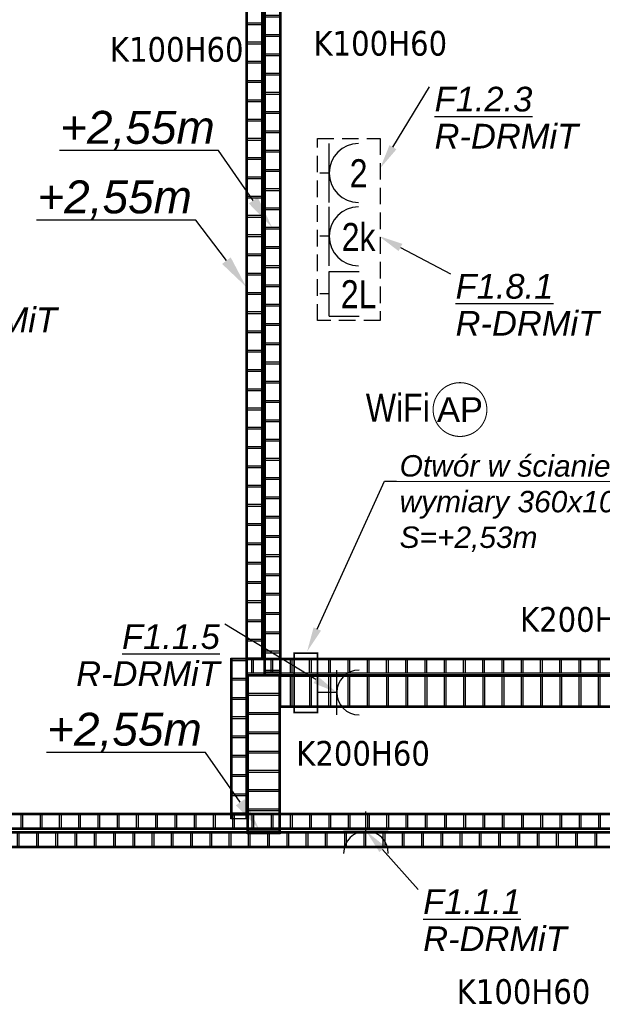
# Model space of a CAD drawing. Header units: millimetres. Extents: x 667417 to 821619, y 904330 to 1017710.
# Tile 5 of 13: x 680983 to 684523, y 910949 to 916930. Entities that reach past the tile are written whole.
import ezdxf
from ezdxf import colors
from ezdxf.entities.mleader import LeaderData, LeaderLine
from ezdxf.enums import TextEntityAlignment as Align
from ezdxf.math import Vec2, Vec3

# ---------------------------------------------------------------- set-up
doc = ezdxf.new("R2010")
doc.units = ezdxf.units.MM
doc.linetypes.add('DASHED', pattern=[0.75, 0.5, -0.25])
for name, color, linetype in [('_IE_Adresacja obwodów', 246, 'Continuous'), ('_IE_Gniazda_230V_IP20', 5, 'Continuous'), ('_IE_Otworowanie', 1, 'Continuous'), ('_IE_Trasy kablowe IE', 150, 'Continuous'), ('_IE_Trasy kablowe IE - Power cable tray', 150, 'Continuous'), ('_IE_Trasy kablowe IE opis', 150, 'Continuous'), ('_IE_Trasy kablowe IT', 94, 'Continuous'), ('_IE_Zestaw_PEL', 5, 'Continuous')]:
    doc.layers.add(name, color=color, linetype=linetype)
doc.layers.add('_IE_otworowanie_opisy', color=10, linetype='Continuous', lineweight=25)
doc.layers.add('_IT_LAN_Gniazdo WIFI', color=104, linetype='Continuous', lineweight=35)
doc.styles.add('ARIAL', font='arial-narrow_[pl.allfont.net].ttf', dxfattribs={"width": 0.8})
doc.styles.add('IE_Koordynacja_tylko trasy$0$Standard', font='arial.ttf')
doc.styles.get("Standard").update_dxf_attribs({"font": 'ARIAL.TTF'})

# ---------------------------------------------------------------- blocks, each defined once
blk = doc.blocks.new('*U912')
at = {"layer": '_IE_Gniazda_230V_IP20', "color": 5}
for p, q in [((-1.997245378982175e-09, 13.57156250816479), (-1.99724105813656e-09, 25.33235650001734)), ((-13.57156250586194, 13.57156250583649), (13.5715625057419, 13.57156250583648))]:
    blk.add_line(p, q, dxfattribs=at)
blk.add_arc((0, 0), 13.5715625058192, 0, 180, dxfattribs=at)
blk = doc.blocks.new('*U938')
at = {"layer": '_IE_Gniazda_230V_IP20', "color": 5}
for p, q in [((-13.57156250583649, -13.57156250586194), (-13.57156250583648, 13.5715625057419)), ((-13.57156250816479, -1.997244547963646e-09), (-25.33235650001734, -1.997239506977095e-09))]:
    blk.add_line(p, q, dxfattribs=at)
blk.add_arc((0, 0), 13.5715625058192, 90, 270, dxfattribs=at)
blk = doc.blocks.new('*U2053')
at = {"layer": '_IE_Zestaw_PEL', "color": 230, "linetype": 'DASHED', "ltscale": 20}
for p, q in [((55.28273173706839, 2.91038304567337e-11), (55.28273173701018, 110.5654634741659)), ((55.28273173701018, 110.5654634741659), (93.40363169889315, 110.5654634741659)), ((93.40363169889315, 110.5654634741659), (93.40363169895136, 2.91038304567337e-11)), ((93.40363169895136, 2.91038304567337e-11), (55.28273173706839, 2.91038304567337e-11))]:
    blk.add_line(p, q, dxfattribs=at)
at = {"layer": '_IE_Zestaw_PEL'}
for p, q in [((62.40456494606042, 71.6589233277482), (62.40456494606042, 107.4878483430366)), ((62.40456494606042, 89.57338583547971), (56.79386166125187, 89.57338583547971)), ((62.40456494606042, 33.23388192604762), (62.40456494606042, 69.06280694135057)), ((62.40456494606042, 51.14834443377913), (56.79386166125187, 51.14834443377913)), ((62.40456494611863, 2.659784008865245), (62.40456494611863, 29.83441107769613)), ((62.40456494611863, 29.83441107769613), (80.695324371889, 29.83441107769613)), ((62.40456494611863, 16.09565900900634), (56.79386166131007, 16.09565900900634)), ((62.40456494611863, 2.659784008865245), (80.695324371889, 2.659784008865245))]:
    blk.add_line(p, q, dxfattribs=at)
for centre in [(80.31902745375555, 89.57338583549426), (80.31902745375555, 51.14834443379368)]:
    blk.add_arc(centre, 17.91446250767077, 90, 270, dxfattribs=at)
at = {"layer": '_IE_Zestaw_PEL', "color": 240, "style": 'ARIAL', "flags": 12}
for tag, p in [('G', (80.31902745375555, 89.57338583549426)), ('K', (80.31902745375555, 51.14834443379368)), ('L', (80.31902745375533, 16.09565900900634))]:
    blk.add_attdef(tag, text='', height=17, dxfattribs=at).set_placement(p, align=Align.MIDDLE)
blk = doc.blocks.new('*U2909')
at = {"layer": '_IT_LAN_Gniazdo WIFI', "color": 94, "linetype": 'ByBlock', "ltscale": 0.2, "const_width": 6.408584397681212}
blk.add_lwpolyline([(0, 163.3928558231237, 0.9999999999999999), (0, -163.3928558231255, 0.9999999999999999)], format="xyb", close=True, dxfattribs=at)
at = {"layer": '_IT_LAN_Gniazdo WIFI', "color": 94, "linetype": 'ByBlock', "ltscale": 0.2, "insert": (0, 0), "char_height": 150, "width": 47.08952451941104, "attachment_point": 5}
blk.add_mtext('AP', dxfattribs=at)
at = {"layer": '_IT_LAN_Gniazdo WIFI', "color": 240, "style": 'ARIAL', "flags": 12}
blk.add_attdef('WIFI', (-189.4038695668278, 177.1900714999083), '', height=170, dxfattribs=at)
blk = doc.blocks.new('*U2924')
h = blk.add_hatch()
h.set_pattern_fill('JIS_LC_8A', color=256, scale=15.00000000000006, angle=45)
h.set_pattern_definition([(90, (-6963.815189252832, 50.00000000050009), (-117, 2.131628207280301e-14), []), (90, (-6953.208587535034, 60.60660171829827), (-117, 2.131628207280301e-14), [])])
h.paths.add_polyline_path([(-9038.510137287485, 91.6666666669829), (9038.510137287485, 91.6666666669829), (9038.510137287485, -91.66666666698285), (-9038.510137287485, -91.66666666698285)])
for points in [[(-9038.510137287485, 100.0000000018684), (9038.5101372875, 100.0000000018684), (9038.5101372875, -99.99999999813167), (-9038.510137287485, -99.99999999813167)], [(-9038.510137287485, 91.6666666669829), (9038.510137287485, 91.6666666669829), (9038.510137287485, -91.66666666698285), (-9038.510137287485, -91.66666666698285)]]:
    blk.add_lwpolyline(points, close=True)
blk = doc.blocks.new('*U2928')
h = blk.add_hatch()
h.set_pattern_fill('JIS_LC_8A', color=256, scale=15.00000000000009, angle=45)
h.set_pattern_definition([(90, (346.4691982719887, 50.00000000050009), (-117, 2.131628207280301e-14), []), (90, (357.0757999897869, 60.60660171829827), (-117, 2.131628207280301e-14), [])])
h.paths.add_polyline_path([(-483.2340948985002, 91.6666666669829), (483.2340948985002, 91.6666666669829), (483.2340948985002, -91.66666666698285), (-483.2340948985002, -91.66666666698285)])
for points in [[(-483.2340948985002, 100.0000000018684), (483.2340948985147, 100.0000000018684), (483.2340948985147, -99.99999999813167), (-483.2340948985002, -99.99999999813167)], [(-483.2340948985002, 91.6666666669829), (483.2340948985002, 91.6666666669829), (483.2340948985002, -91.66666666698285), (-483.2340948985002, -91.66666666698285)]]:
    blk.add_lwpolyline(points, close=True)
blk = doc.blocks.new('*U2929')
h = blk.add_hatch()
h.set_pattern_fill('JIS_LC_8A', color=256, scale=15.0000000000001, angle=45)
h.set_pattern_definition([(90, (2651.084311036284, 5.000870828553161e-10), (-117, 2.131628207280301e-14), []), (90, (2661.690912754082, 10.60660171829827), (-117, 2.131628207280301e-14), [])])
h.paths.add_polyline_path([(-5630.409923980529, 41.66666666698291), (5630.409923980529, 41.66666666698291), (5630.409923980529, -41.66666666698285), (-5630.409923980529, -41.66666666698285)])
for points in [[(-5630.409923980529, 50.00000000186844), (5630.409923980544, 50.00000000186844), (5630.409923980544, -49.99999999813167), (-5630.409923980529, -49.99999999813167)], [(-5630.409923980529, 41.66666666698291), (5630.409923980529, 41.66666666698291), (5630.409923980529, -41.66666666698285), (-5630.409923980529, -41.66666666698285)]]:
    blk.add_lwpolyline(points, close=True)
blk = doc.blocks.new('*U2933')
h = blk.add_hatch()
h.set_pattern_fill('JIS_LC_8A', color=256, scale=15.00000000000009, angle=45)
h.set_pattern_definition([(90, (-1197.580317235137, 5.000870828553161e-10), (-117, 2.131628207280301e-14), []), (90, (-1186.973715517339, 10.60660171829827), (-117, 2.131628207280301e-14), [])])
h.paths.add_polyline_path([(-3233.808676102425, 41.66666666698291), (3233.808676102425, 41.66666666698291), (3233.808676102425, -41.66666666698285), (-3233.808676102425, -41.66666666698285)])
for points in [[(-3233.808676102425, 50.00000000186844), (3233.808676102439, 50.00000000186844), (3233.808676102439, -49.99999999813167), (-3233.808676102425, -49.99999999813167)], [(-3233.808676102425, 41.66666666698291), (3233.808676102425, 41.66666666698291), (3233.808676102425, -41.66666666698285), (-3233.808676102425, -41.66666666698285)]]:
    blk.add_lwpolyline(points, close=True)
blk = doc.blocks.new('*U3265')
h = blk.add_hatch()
h.set_pattern_fill('JIS_LC_8A', color=256, scale=15.00000000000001, angle=45)
h.set_pattern_definition([(90, (5082.27358376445, 1.77635683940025e-13), (-117, 2.131628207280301e-14), []), (90, (5092.880185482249, 10.60660171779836), (-117, 2.131628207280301e-14), [])])
h.paths.add_polyline_path([(-5630.990555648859, 41.66666666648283), (5630.990555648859, 41.66666666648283), (5630.990555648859, -41.66666666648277), (-5630.990555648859, -41.66666666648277)])
for points in [[(-5630.990555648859, 50.00000000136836), (5630.990555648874, 50.00000000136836), (5630.990555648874, -49.99999999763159), (-5630.990555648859, -49.99999999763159)], [(-5630.990555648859, 41.66666666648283), (5630.990555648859, 41.66666666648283), (5630.990555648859, -41.66666666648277), (-5630.990555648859, -41.66666666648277)]]:
    blk.add_lwpolyline(points, close=True)
blk = doc.blocks.new('*U3271')
h = blk.add_hatch()
h.set_pattern_fill('JIS_LC_8A', color=256, scale=15.00000000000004, angle=45)
h.set_pattern_definition([(90, (5285.518762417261, 1.77635683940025e-13), (-117, 2.131628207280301e-14), []), (90, (5296.125364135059, 10.60660171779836), (-117, 2.131628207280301e-14), [])])
h.paths.add_polyline_path([(-488.1572358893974, 41.66666666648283), (488.1572358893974, 41.66666666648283), (488.1572358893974, -41.66666666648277), (-488.1572358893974, -41.66666666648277)])
for points in [[(-488.1572358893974, 50.00000000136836), (488.1572358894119, 50.00000000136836), (488.1572358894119, -49.99999999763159), (-488.1572358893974, -49.99999999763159)], [(-488.1572358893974, 41.66666666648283), (488.1572358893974, 41.66666666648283), (488.1572358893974, -41.66666666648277), (-488.1572358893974, -41.66666666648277)]]:
    blk.add_lwpolyline(points, close=True)
blk = doc.blocks.new('*U3269')
h = blk.add_hatch()
h.set_pattern_fill('JIS_LC_8A', color=256, scale=15.00000000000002, angle=45)
h.set_pattern_definition([(90, (8590.436231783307, 1.77635683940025e-13), (-117, 2.131628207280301e-14), []), (90, (8601.042833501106, 10.60660171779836), (-117, 2.131628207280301e-14), [])])
h.paths.add_polyline_path([(-9139.153203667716, 41.66666666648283), (9139.153203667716, 41.66666666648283), (9139.153203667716, -41.66666666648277), (-9139.153203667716, -41.66666666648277)])
for points in [[(-9139.153203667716, 50.00000000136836), (9139.15320366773, 50.00000000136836), (9139.15320366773, -49.99999999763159), (-9139.153203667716, -49.99999999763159)], [(-9139.153203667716, 41.66666666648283), (9139.153203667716, 41.66666666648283), (9139.153203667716, -41.66666666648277), (-9139.153203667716, -41.66666666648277)]]:
    blk.add_lwpolyline(points, close=True)
blk = doc.blocks.new('*U4600')
h = blk.add_hatch()
h.set_pattern_fill('JIS_LC_8A', color=256, scale=15.00000000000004, angle=45)
h.set_pattern_definition([(90, (2591.756634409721, 1.77635683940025e-13), (-117, 2.131628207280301e-14), []), (90, (2602.363236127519, 10.60660171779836), (-117, 2.131628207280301e-14), [])])
h.paths.add_polyline_path([(-3181.919363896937, 41.66666666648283), (3181.919363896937, 41.66666666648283), (3181.919363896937, -41.66666666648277), (-3181.919363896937, -41.66666666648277)])
for points in [[(-3181.919363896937, 50.00000000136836), (3181.919363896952, 50.00000000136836), (3181.919363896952, -49.99999999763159), (-3181.919363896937, -49.99999999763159)], [(-3181.919363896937, 41.66666666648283), (3181.919363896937, 41.66666666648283), (3181.919363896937, -41.66666666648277), (-3181.919363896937, -41.66666666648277)]]:
    blk.add_lwpolyline(points, close=True)

msp = doc.modelspace()

# ---------------------------------------------------------------- linework, layer by layer
at = {"layer": '_IE_Otworowanie', "color": 1, "const_width": 9.999999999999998}
msp.add_lwpolyline([(682651.0133113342, 912721.2816850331), (682791.84490404, 912721.2816850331), (682791.84490404, 913081.2816850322), (682651.0133113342, 913081.2816850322)], close=True, dxfattribs=at)

# ---------------------------------------------------------------- block references
at = {"xscale": 10, "yscale": 10, "zscale": 10}
msp.add_blockref('*U2053', (682239.0175866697, 915102.5952584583), dxfattribs=at).add_auto_attribs({'L': '2L', 'G': '2', 'K': '2k'})
at = {"layer": '_IE_Gniazda_230V_IP20', "xscale": 10, "yscale": 10, "zscale": 10}
for name, p in [('*U938', (683045.1684690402, 912843.2144799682)), ('*U912', (683087.1205112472, 911866.2242552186))]:
    msp.add_blockref(name, p, dxfattribs=at)
at = {"layer": '_IE_Trasy kablowe IE'}
for name, p, rotation in [('*U2933', (682519.0820216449, 916185.0903611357), 269.9999999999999), ('*U2928', (682464.8182251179, 912468.0475901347), 269.9999999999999), ('*U2924', (691607.5921589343, 912851.281685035), 180), ('*U2929', (680647.2517934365, 911949.307847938), 179.9999999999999)]:
    msp.add_blockref(name, p, dxfattribs=dict(at, rotation=rotation))
at = {"layer": '_IE_Trasy kablowe IT', "rotation": 270}
for name, p in [('*U4600', (682409.553835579, 916232.9171005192)), ('*U3271', (682314.8182251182, 912563.1244491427))]:
    msp.add_blockref(name, p, dxfattribs=at)
at = {"layer": '_IE_Trasy kablowe IT'}
for name, p in [('*U3269', (691503.9714287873, 913001.2816850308)), ('*U3265', (680648.5983464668, 912060.1609972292))]:
    msp.add_blockref(name, p, dxfattribs=at)
at = {"layer": '_IT_LAN_Gniazdo WIFI'}
ref = msp.add_blockref('*U2909', (683658.278753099, 914561.7039049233), dxfattribs=at)
ref.add_attrib('WIFI', 'WiFi', (683086.1248474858, 914488.1300893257), dxfattribs={"color": 240, "height": 170, "style": 'ARIAL', "flags": 12})

# ---------------------------------------------------------------- texts
at = {"layer": '_IE_Trasy kablowe IE opis', "char_height": 149.9999999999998, "attachment_point": 1}
for s, insert in [('{\\fTahoma|b0|i0|c238|p34;K100H60}', (682768.115561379, 916861.476450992)), ('{\\fTahoma|b0|i0|c238|p34;K200H60}', (684023.071519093, 913362.0317429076)), ('{\\fTahoma|b0|i0|c238|p34;K200H60}', (682663.478323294, 912548.694950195))]:
    msp.add_mtext(s, dxfattribs=dict(at, insert=insert))
at = {"layer": '_IE_Trasy kablowe IT', "char_height": 149.9999999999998, "attachment_point": 1}
for insert in [(681530.9673175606, 916824.3349156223), (683638.600160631, 911102.0736983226)]:
    msp.add_mtext('{\\fTahoma|b0|i0|c238|p34;K100H60}', dxfattribs=dict(at, insert=insert))

# ---------------------------------------------------------------- leaders
at = {"layer": '_IE_Adresacja obwodów'}
ml = msp.add_multileader_mtext('Standard', dxfattribs=at)
ml.set_content('{\\L\\fArial|b0|i1|c238|p34;F1.2.3\\P\\lR-DRMiT}', color=256)
ml.set_leader_properties()
ml.build(insert=Vec2(0, 0))
ml.multileader.update_dxf_attribs({"has_dogleg": 0, "has_text_frame": 1, "text_left_attachment_type": 0, "text_right_attachment_type": 0, "dogleg_length": 0, "arrow_head_size": 150})
ctx = ml.context
ctx.base_point, ctx.char_height, ctx.arrow_head_size, ctx.landing_gap_size, ctx.plane_origin, ctx.plane_x_axis, ctx.plane_y_axis = Vec3(683473.9504677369, 916522.0862071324), 150, 150, 30, Vec3(680392.8053007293, 909537.4870286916), Vec3(1, 3.116951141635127e-14), Vec3(-3.116951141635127e-14, 1)
ctx.left_attachment, ctx.right_attachment = 0, 0
notes = []
notes.append((ctx, [(0, (1, 1, 0), (683473.9504677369, 916522.0862071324), (1, 3.116951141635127e-14), 0, [(0, [(683173.0539036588, 916026.7857473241)], 0, [])])]))
ctx.mtext.insert, ctx.mtext.text_direction, ctx.mtext.width, ctx.mtext.line_spacing_factor, ctx.mtext.flow_direction = Vec3(683503.9504677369, 916522.0862071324), Vec3(1, 3.116951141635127e-14), 800, 0.9, 5
ml = msp.add_multileader_mtext('Standard', dxfattribs=at)
ml.set_content('{\\L\\fArial|b0|i1|c238|p34;F1.8.1\\P\\lR-DRMiT}', color=256)
ml.set_leader_properties()
ml.build(insert=Vec2(0, 0))
ml.multileader.update_dxf_attribs({"has_dogleg": 0, "has_text_frame": 1, "text_left_attachment_type": 0, "text_right_attachment_type": 0, "dogleg_length": 0, "arrow_head_size": 150})
ctx = ml.context
ctx.base_point, ctx.char_height, ctx.arrow_head_size, ctx.landing_gap_size, ctx.plane_origin, ctx.plane_x_axis, ctx.plane_y_axis = Vec3(683601.5493144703, 915385.2964816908), 150, 150, 30, Vec3(680520.4041474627, 908400.69730325), Vec3(1, 3.116951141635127e-14), Vec3(-3.116951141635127e-14, 1)
ctx.left_attachment, ctx.right_attachment = 0, 0
notes.append((ctx, [(0, (1, 1, 0), (683601.5493144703, 915385.2964816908), (1, 3.116951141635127e-14), 0, [(0, [(683163.9417996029, 915616.3369295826)], 0, [])])]))
ctx.mtext.insert, ctx.mtext.text_direction, ctx.mtext.width, ctx.mtext.line_spacing_factor, ctx.mtext.flow_direction = Vec3(683631.5493144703, 915385.2964816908), Vec3(1, 3.116951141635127e-14), 800, 0.9, 5
ml = msp.add_multileader_mtext('Standard', dxfattribs=at)
ml.set_content('{\\L\\fArial|b0|i1|c238|p34;F1.1.1\\P\\lR-DRMiT}', color=256)
ml.set_leader_properties()
ml.build(insert=Vec2(0, 0))
ml.multileader.update_dxf_attribs({"has_dogleg": 0, "has_text_frame": 1, "text_left_attachment_type": 0, "text_right_attachment_type": 0, "dogleg_length": 0, "arrow_head_size": 150})
ctx = ml.context
ctx.base_point, ctx.char_height, ctx.arrow_head_size, ctx.landing_gap_size, ctx.plane_origin, ctx.plane_x_axis, ctx.plane_y_axis = Vec3(680306.84490404, 915406.7144516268), 150, 150, 30, Vec3(677221.3476377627, 907446.3812447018), Vec3(1, 3.116951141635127e-14), Vec3(-3.116951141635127e-14, 1)
ctx.left_attachment, ctx.right_attachment = 0, 0
notes.append((ctx, [(0, (1, 1, 0), (680306.84490404, 915406.7144516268), (1, 3.116951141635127e-14), 0, [(0, [(679796.1316326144, 914909.9854412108)], 0, [])])]))
ctx.mtext.insert, ctx.mtext.text_direction, ctx.mtext.width, ctx.mtext.line_spacing_factor, ctx.mtext.flow_direction = Vec3(680336.84490404, 915406.7144516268), Vec3(1, 3.116951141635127e-14), 800, 0.9, 5
ml = msp.add_multileader_mtext('Standard', dxfattribs=at)
ml.set_content('{\\L\\fArial|b0|i1|c238|p34;F1.1.5\\P\\lR-DRMiT}', color=256)
ml.set_leader_properties()
ml.build(insert=Vec2(0, 0))
ml.multileader.update_dxf_attribs({"has_dogleg": 0, "has_text_frame": 1, "text_left_attachment_type": 0, "text_right_attachment_type": 0, "dogleg_length": 0, "arrow_head_size": 150})
ctx = ml.context
ctx.base_point, ctx.char_height, ctx.arrow_head_size, ctx.landing_gap_size, ctx.plane_origin, ctx.plane_x_axis, ctx.plane_y_axis = Vec3(681285.900830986, 913257.7658227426), 150, 150, 30, Vec3(678158.6417940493, 904645.3700451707), Vec3(1, 3.116951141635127e-14), Vec3(-3.116951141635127e-14, 1)
ctx.left_attachment, ctx.right_attachment, ctx.text_align_type = 0, 0, 2
notes.append((ctx, [(0, (1, 1, 0), (682228.7111993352, 913257.7658227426), (-1, -3.116951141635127e-14), 0, [(0, [(682909.4528439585, 912843.2144799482)], 0, [])])]))
ctx.mtext.insert, ctx.mtext.text_direction, ctx.mtext.width, ctx.mtext.alignment, ctx.mtext.line_spacing_factor, ctx.mtext.flow_direction = Vec3(682198.7111993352, 913257.7658227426), Vec3(1, 3.116951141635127e-14), 800, 3, 0.9, 5
ml = msp.add_multileader_mtext('Standard', dxfattribs=at)
ml.set_content('{\\L\\fArial|b0|i1|c238|p34;F1.1.1\\P\\lR-DRMiT}', color=256)
ml.set_leader_properties()
ml.build(insert=Vec2(0, 0))
ml.multileader.update_dxf_attribs({"has_dogleg": 0, "has_text_frame": 1, "text_left_attachment_type": 0, "text_right_attachment_type": 0, "dogleg_length": 0, "arrow_head_size": 150})
ctx = ml.context
ctx.base_point, ctx.char_height, ctx.arrow_head_size, ctx.landing_gap_size, ctx.plane_origin, ctx.plane_x_axis, ctx.plane_y_axis = Vec3(683404.5566414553, 911647.4166719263), 150, 150, 30, Vec3(678642.9180723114, 903724.6897986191), Vec3(1, 3.116951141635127e-14), Vec3(-3.116951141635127e-14, 1)
ctx.left_attachment, ctx.right_attachment = 0, 0
notes.append((ctx, [(0, (1, 1, 0), (683404.5566414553, 911647.4166719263), (1, 3.116951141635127e-14), 0, [(0, [(683087.1205112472, 912001.9398802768)], 0, [])])]))
ctx.mtext.insert, ctx.mtext.text_direction, ctx.mtext.width, ctx.mtext.line_spacing_factor, ctx.mtext.flow_direction = Vec3(683434.5566414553, 911647.4166719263), Vec3(1, 3.116951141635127e-14), 800, 0.9, 5
at = {"layer": '_IE_otworowanie_opisy', "linetype": 'ByBlock'}
ml = msp.add_multileader_mtext('Standard', dxfattribs=at)
ml.set_content('{\\fArial|b0|i1|c238|p34;Otwór w ścianie \\Pwymiary 360x100 mm\\PS=+2,53m}', color=1)
ml.set_leader_properties()
ml.build(insert=Vec2(0, 0))
ml.multileader.update_dxf_attribs({"has_text_frame": 1, "text_left_attachment_type": 6, "text_right_attachment_type": 6, "dogleg_length": 0.36, "arrow_head_size": 150})
ctx = ml.context
ctx.base_point, ctx.char_height, ctx.arrow_head_size, ctx.landing_gap_size, ctx.plane_origin, ctx.plane_x_axis, ctx.plane_y_axis = Vec3(683271.5093064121, 914126.4353783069), 130, 150, 20, Vec3(711643.3471187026, 897275.4178947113), Vec3(0.9999998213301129, -0.0005977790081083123), Vec3(0.0005977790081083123, 0.9999998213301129)
ctx.left_attachment, ctx.right_attachment = 6, 6
notes.append((ctx, [(0, (1, 1, 0), (683199.1307807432, 914126.4786446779), (0.9999998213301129, -0.0005977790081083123), 72.37853860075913, [(2, [(682729.34490404, 913092.2031450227), (683199.1307807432, 914126.4786446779)], 0, [])])]))
ctx.mtext.insert, ctx.mtext.text_direction, ctx.mtext.rotation, ctx.mtext.width, ctx.mtext.flow_direction = Vec3(683291.6040300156, 914284.8886058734), Vec3(0.9999998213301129, -0.0005977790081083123), 6.282587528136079, 2778.303273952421, 5
at = {"layer": '_IE_Trasy kablowe IE - Power cable tray'}
ml = msp.add_multileader_mtext('Standard', dxfattribs=at)
ml.set_content('{\\fArial|b0|i1|c238|p34;+2,55m}', color=256, style='IE_Koordynacja_tylko trasy$0$Standard')
ml.set_leader_properties()
ml.build(insert=Vec2(0, 0))
ml.multileader.update_dxf_attribs({"text_left_attachment_type": 6, "text_right_attachment_type": 6, "dogleg_length": 3.6, "arrow_head_size": 200})
ctx = ml.context
ctx.base_point, ctx.char_height, ctx.arrow_head_size, ctx.landing_gap_size, ctx.plane_origin, ctx.plane_x_axis, ctx.plane_y_axis = Vec3(681239.1212739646, 916134.4292022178), 200, 200, 20, Vec3(683883.8336795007, 922199.2458874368), Vec3(1, 2.449293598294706e-16), Vec3(-2.449293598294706e-16, 1)
ctx.left_attachment, ctx.right_attachment, ctx.text_align_type = 6, 6, 2
notes.append((ctx, [(1, (1, 1, 0), (682191.5889410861, 916134.4292022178), (-1, -2.449293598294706e-16), 3.6, [(0, [(682516.6719215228, 915668.1308398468)], 0, [])])]))
ctx.mtext.insert, ctx.mtext.text_direction, ctx.mtext.alignment, ctx.mtext.flow_direction = Vec3(682167.9889410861, 916375.6297479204), Vec3(1, 2.449293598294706e-16), 3, 5
ml = msp.add_multileader_mtext('Standard', dxfattribs=at)
ml.set_content('{\\fArial|b0|i1|c238|p34;+2,55m}', color=256, style='IE_Koordynacja_tylko trasy$0$Standard')
ml.set_leader_properties()
ml.build(insert=Vec2(0, 0))
ml.multileader.update_dxf_attribs({"text_left_attachment_type": 6, "text_right_attachment_type": 6, "dogleg_length": 3.6, "arrow_head_size": 200})
ctx = ml.context
ctx.base_point, ctx.char_height, ctx.arrow_head_size, ctx.landing_gap_size, ctx.plane_origin, ctx.plane_x_axis, ctx.plane_y_axis = Vec3(681160.1839874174, 912478.9252414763), 200, 200, 20, Vec3(683804.8963929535, 918543.7419266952), Vec3(1, 2.449293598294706e-16), Vec3(-2.449293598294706e-16, 1)
ctx.left_attachment, ctx.right_attachment, ctx.text_align_type = 6, 6, 2
notes.append((ctx, [(1, (1, 1, 0), (682112.6516545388, 912478.9252414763), (-1, -2.449293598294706e-16), 3.6, [(0, [(682437.7346349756, 912012.6268791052)], 0, [])])]))
ctx.mtext.insert, ctx.mtext.text_direction, ctx.mtext.alignment, ctx.mtext.flow_direction = Vec3(682089.0516545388, 912720.1257871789), Vec3(1, 2.449293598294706e-16), 3, 5
at = {"layer": '_IE_Trasy kablowe IT'}
ml = msp.add_multileader_mtext('Standard', dxfattribs=at)
ml.set_content('{\\fArial|b0|i1|c238|p34;+2,55m}', color=256, style='IE_Koordynacja_tylko trasy$0$Standard')
ml.set_leader_properties()
ml.build(insert=Vec2(0, 0))
ml.multileader.update_dxf_attribs({"text_left_attachment_type": 6, "text_right_attachment_type": 6, "dogleg_length": 3.6, "arrow_head_size": 200})
ctx = ml.context
ctx.base_point, ctx.char_height, ctx.arrow_head_size, ctx.landing_gap_size, ctx.plane_origin, ctx.plane_x_axis, ctx.plane_y_axis = Vec3(681100.4304235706, 915712.09695633), 200, 200, 20, Vec3(683745.1428291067, 921776.913641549), Vec3(1, 2.449293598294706e-16), Vec3(-2.449293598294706e-16, 1)
ctx.left_attachment, ctx.right_attachment, ctx.text_align_type = 6, 6, 2
notes.append((ctx, [(1, (1, 1, 0), (682052.898090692, 915712.09695633), (-1, -2.449293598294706e-16), 3.6, [(0, [(682359.5538355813, 915306.4052252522)], 0, [])])]))
ctx.mtext.insert, ctx.mtext.text_direction, ctx.mtext.alignment, ctx.mtext.flow_direction = Vec3(682029.298090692, 915953.2975020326), Vec3(1, 2.449293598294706e-16), 3, 5
for ctx, leaders in notes:
    for number, flags, end, landing, length, lines in leaders:
        leader = LeaderData()
        leader.index, (leader.has_last_leader_line, leader.has_dogleg_vector, leader.attachment_direction) = number, flags
        leader.last_leader_point, leader.dogleg_vector, leader.dogleg_length = Vec3(end), Vec3(landing), length
        for number, points, colour, breaks in lines:
            line = LeaderLine()
            line.index, line.vertices, line.color, line.breaks = number, Vec3.list(points), colors.encode_raw_color(colour), breaks
            leader.lines.append(line)
        ctx.leaders.append(leader)

doc.saveas('drawing.dxf')
